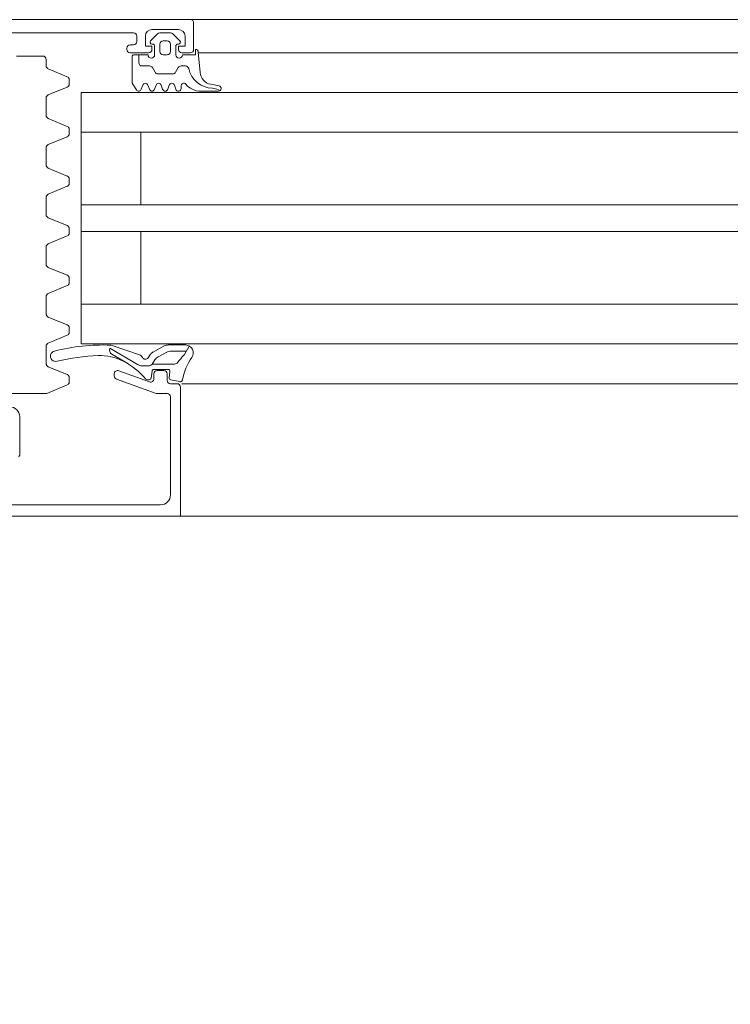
# Model space of a CAD drawing. Header units: centimetres. Extents: x -1737 to 22393, y -8842 to 3838.
# Tile 62 of 65: x 350 to 361, y 1107 to 1122. Entities that reach past the tile are written whole.
import ezdxf

# ---------------------------------------------------------------- set-up
doc = ezdxf.new("R2010")
doc.units = ezdxf.units.CM
doc.linetypes.add('Dash', pattern=[60, 30, -30])
for name, color, linetype, lineweight in [('A-DETL-GENF', 92, 'Continuous', 9), ('A-DOOR', 31, 'Continuous', 13), ('A-DOOR-HDLN', 31, 'Continuous', 13)]:
    doc.layers.add(name, color=color, linetype=linetype, lineweight=lineweight)

# ---------------------------------------------------------------- blocks, each defined once
blk = doc.blocks.new('Schueco_FWS_ADS-75-SimplySmart_inw_Family-02 - FWS SI insert unit 90-2429721-3_piętro I __3_90 m_ - stan projektowany')
at = {"layer": 'A-DETL-GENF'}
for p, q in [((76.6, 0.9), (-76.6, 0.9)), ((-56.5, 0.4), (5.65, 0.4)), ((-56.5, -0.2), (5.65, -0.2)), ((-56.5, -0.8), (5.65, -0.8)), ((-56.5, -1.9), (5.65, -1.9)), ((-56.5, -2.3), (5.65, -2.3)), ((-56.5, -3.4), (5.65, -3.4)), ((-56.5, -4), (5.65, -4)), ((5.65, -4.6), (-61.08, -4.6)), ((-77.5, -6.6), (77.5, -6.6))]:
    blk.add_line(p, q, dxfattribs=at)
at = {"layer": 'A-DOOR'}
for p, q in [((-60.95, 0.9), (-69.55, 0.9)), ((-60.95, 0.9), (-55.75, 0.9)), ((-61.53, 0.75), (-61.13, 0.75)), ((-60.9, 0.45), (-60.9, 0.85)), ((-63.81, 0.7), (-61.81, 0.7)), ((-61.76, 0.65), (-61.76, 0.57)), ((-61.447, 0.685), (-61.551, 0.581)), ((-61.248, 0.7), (-61.412, 0.7)), ((-61.109, 0.581), (-61.213, 0.685)), ((-61.91, 0.47), (-61.91, 0.45)), ((-61.81, 0.52), (-61.86, 0.52)), ((-61.53, 0.53), (-61.52, 0.53)), ((-61.49, 0.5), (-61.49, 0.37)), ((-61.41, 0.42), (-61.41, 0.53)), ((-61.36, 0.58), (-61.3, 0.58)), ((-61.25, 0.53), (-61.25, 0.42)), ((-61.17, 0.37), (-61.17, 0.5)), ((-61.14, 0.53), (-61.13, 0.53)), ((-63.18, 0.35), (-63.58, 0.35)), ((-63.13, 0.203), (-63.13, 0.3)), ((-61.86, 0.4), (-61.58, 0.4)), ((-61.59, 0.37), (-61.8, 0.37)), ((-61.728, 0.37), (-61.728, 0.25)), ((-61.3, 0.37), (-61.36, 0.37)), ((-61.08, 0.4), (-60.95, 0.4)), ((-60.803, 0.103), (-60.83, 0.41)), ((-60.828, 0.4), (-55.75, 0.4)), ((-62.811, 0.038), (-63.099, 0.157)), ((-61.678, 0.2), (-61.567, 0.2)), ((-61.523, 0.175), (-61.483, 0.105)), ((-61.173, 0.105), (-61.132, 0.175)), ((-61.089, 0.2), (-61.024, 0.2)), ((-61.44, 0.08), (-61.216, 0.08)), ((-63.099, -0.237), (-62.811, -0.118)), ((-62.78, -0.002), (-62.78, -0.078)), ((-61.691, -0.15), (-61.669, -0.09)), ((-61.591, -0.09), (-61.569, -0.15)), ((-61.491, -0.15), (-61.469, -0.09)), ((-61.391, -0.09), (-61.369, -0.15)), ((-61.291, -0.15), (-61.269, -0.09)), ((-61.191, -0.09), (-61.169, -0.15)), ((-61.09, -0.14), (-61.09, -0.1)), ((-60.516, -0.101), (-60.642, -0.076)), ((-63.13, -0.547), (-63.13, -0.283)), ((-60.791, -0.18), (-60.524, -0.18)), ((-60.526, -0.158), (-60.499, -0.172)), ((-62.811, -0.712), (-63.099, -0.593)), ((-63.099, -0.987), (-62.811, -0.868)), ((-62.78, -0.752), (-62.78, -0.828)), ((-55.75, -0.8), (-62.6, -0.8)), ((-63.13, -1.297), (-63.13, -1.033)), ((-62.811, -1.462), (-63.099, -1.343)), ((-63.099, -1.737), (-62.811, -1.618)), ((-62.78, -1.502), (-62.78, -1.578)), ((-63.13, -2.047), (-63.13, -1.783)), ((-62.811, -2.212), (-63.099, -2.093)), ((-63.099, -2.487), (-62.811, -2.368)), ((-62.78, -2.252), (-62.78, -2.328)), ((-63.13, -2.797), (-63.13, -2.533)), ((-62.811, -2.962), (-63.099, -2.843)), ((-63.099, -3.237), (-62.811, -3.118)), ((-62.78, -3.002), (-62.78, -3.078)), ((-63.13, -3.547), (-63.13, -3.283)), ((-55.75, -3.4), (-62.6, -3.4)), ((-61.146, -3.4), (-55.75, -3.4)), ((-62.811, -3.712), (-63.099, -3.593)), ((-62.78, -3.752), (-62.78, -3.828)), ((-63.099, -3.987), (-62.811, -3.868)), ((-61.022, -4.015), (-61.287, -4.015)), ((-63.13, -4.297), (-63.13, -4.033)), ((-61.738, -4.315), (-62.167, -4.063)), ((-62.136, -4.153), (-61.897, -4.297)), ((-61.72, -4.163), (-62.134, -4.021)), ((-61.55, -4.155), (-61.59, -4.21)), ((-61.344, -4.03), (-61.511, -4.121)), ((-61.316, -4.129), (-61.434, -4.193)), ((-61.01, -4.108), (-61.234, -4.108)), ((-61.04, -4.161), (-60.966, -4.031)), ((-62.811, -4.462), (-63.099, -4.343)), ((-62.1, -4.45), (-62.1, -4.482)), ((-61.567, -4.573), (-62.033, -4.403)), ((-61.59, -4.329), (-61.687, -4.329)), ((-61.542, -4.514), (-61.529, -4.411)), ((-61.5, -4.45), (-61.5, -4.526)), ((-61.499, -4.385), (-61.289, -4.385)), ((-61.35, -4.4), (-61.45, -4.4)), ((-61.3, -4.55), (-61.3, -4.45)), ((-61.259, -4.419), (-61.27, -4.509)), ((-62.78, -4.502), (-62.78, -4.578)), ((-62.067, -4.529), (-61.468, -4.747)), ((-61.599, -4.54), (-61.572, -4.54)), ((-61.15, -4.6), (-61.25, -4.6)), ((-61.246, -4.542), (-61.107, -4.569)), ((-64.02, -4.75), (-63.14, -4.75)), ((-63.121, -4.746), (-62.811, -4.618)), ((-61.451, -4.75), (-61.3, -4.75)), ((-61.25, -4.8), (-61.25, -6.28)), ((-63.53, -5.68), (-63.53, -5.1)), ((-61.4, -6.43), (-63.71, -6.43)), ((-61.25, -6.6), (-55.75, -6.6))]:
    blk.add_line(p, q, dxfattribs=at)
at = {"layer": 'A-DOOR', "flags": 128}
for points in [[(-61.53, 0.45), (-61.53, 0.5), (-61.63, 0.5), (-61.63, 0.65)], [(-61.03, 0.65), (-61.03, 0.5), (-61.13, 0.5), (-61.13, 0.45)], [(-60.87, 0.45), (-60.87, 0.37), (-61.07, 0.37)], [(-61.83, 0.34), (-61.83, -0.06), (-61.765, -0.16)], [(-55.75, -4), (-62.6, -4), (-62.6, -0.2), (-55.75, -0.2)], [(-61.7, -0.8), (-61.7, -1.9), (-62.6, -1.9), (-55.75, -1.9)], [(-61.7, -3.4), (-61.7, -2.3), (-62.6, -2.3), (-55.75, -2.3)], [(-61.489, -4.241), (-61.527, -4.303), (-61.191, -4.303)], [(-63.95, -6.48), (-64.05, -6.48), (-64.05, -6.6), (-61.1, -6.6), (-61.1, -4.65)]]:
    blk.add_lwpolyline(points, dxfattribs=at)
at = {"layer": 'A-DOOR'}
for centre, radius, start, end in [((-60.95, 0.85), 0.05, 360, 90), ((-61.53, 0.65), 0.1, 90, 180), ((-61.13, 0.65), 0.1, 360, 90), ((-61.81, 0.65), 0.05, 360, 90), ((-61.412, 0.65), 0.05, 90, 135.0277), ((-61.248, 0.65), 0.05, 44.9798, 90), ((-61.86, 0.47), 0.05, 90, 180), ((-61.86, 0.45), 0.05, 180, 270), ((-61.81, 0.57), 0.05, 270, 360), ((-61.58, 0.45), 0.05, 270, 360), ((-61.53, 0.56), 0.03, 134.9981, 270.0001), ((-61.52, 0.5), 0.03, 0, 90), ((-61.36, 0.53), 0.05, 89.9979, 180.0021), ((-61.3, 0.53), 0.05, 359.9979, 90.0021), ((-61.14, 0.5), 0.03, 90, 180), ((-61.13, 0.56), 0.03, 270.0055, 44.9966), ((-61.08, 0.45), 0.05, 180, 270), ((-60.95, 0.45), 0.05, 270, 360), ((-60.87, 0.41), 0.04, 0.0006, 89.9999), ((-63.18, 0.3), 0.05, 0, 90), ((-61.8, 0.34), 0.03, 90, 180), ((-61.54, 0.37), 0.05, 180.0006, 0.0006), ((-61.36, 0.42), 0.05, 179.9989, 270.0011), ((-61.3, 0.42), 0.05, 269.9989, 0.0011), ((-61.12, 0.37), 0.05, 180, 360), ((-63.08, 0.203), 0.05, 180, 247.5), ((-61.678, 0.25), 0.05, 180, 270), ((-61.567, 0.15), 0.05, 30, 90), ((-61.089, 0.15), 0.05, 90, 150), ((-61.024, 0.15), 0.05, 12.1266, 90), ((-60.603, 0.244), 0.381, 192.6599, 268.1005), ((-62.83, -0.008), 0.05, 7.1452, 67.5), ((-61.44, 0.13), 0.05, 210, 270), ((-61.216, 0.13), 0.05, 270, 330), ((-60.604, 0.12), 0.2, 185.0082, 258.9975), ((-62.83, -0.072), 0.05, 292.5, 352.8548), ((-61.63, -0.1), 0.04, 15.0002, 164.9998), ((-61.43, -0.1), 0.04, 15.0002, 164.9998), ((-61.23, -0.1), 0.04, 15.0002, 164.9998), ((-61.13, -0.14), 0.04, 194.9997, 0.0002), ((-61.05, -0.1), 0.04, 40.3208, 180), ((-60.791, 0.12), 0.3, 220.3198, 270.0013), ((-60.649, -0.478), 0.343, 68.9463, 84.3989), ((-60.524, -0.14), 0.04, 269.9191, 78.9894), ((-63.08, -0.283), 0.05, 112.5, 180), ((-61.73, -0.14), 0.04, 209.9997, 345.0005), ((-61.53, -0.14), 0.04, 194.9996, 345.0004), ((-61.33, -0.14), 0.04, 194.9996, 345.0004), ((-63.08, -0.547), 0.05, 180, 247.5), ((-62.83, -0.758), 0.05, 7.1452, 67.5), ((-62.83, -0.822), 0.05, 292.5, 352.8548), ((-63.08, -1.033), 0.05, 112.5, 180), ((-63.08, -1.297), 0.05, 180, 247.5), ((-62.83, -1.508), 0.05, 7.1452, 67.5), ((-62.83, -1.572), 0.05, 292.5, 352.8548), ((-63.08, -1.783), 0.05, 112.5, 180), ((-63.08, -2.047), 0.05, 180, 247.5), ((-62.83, -2.258), 0.05, 7.1452, 67.5), ((-62.83, -2.322), 0.05, 292.5, 352.8548), ((-63.08, -2.533), 0.05, 112.5, 180), ((-63.08, -2.797), 0.05, 180, 247.5), ((-62.83, -3.008), 0.05, 7.1452, 67.5), ((-62.83, -3.072), 0.05, 292.5, 352.8548), ((-63.08, -3.283), 0.05, 112.5, 180), ((-63.08, -3.547), 0.05, 180, 247.5), ((-62.83, -3.758), 0.05, 7.1452, 67.5), ((-62.83, -3.822), 0.05, 292.5, 352.8548), ((-63.08, -4.033), 0.05, 112.5, 180), ((-62.267, -7.009), 2.994, 87.8817, 104.2277), ((-61.287, -4.135), 0.12, 89.9961, 118.6334), ((-61.026, -4.135), 0.12, 325.949, 88.0077), ((-62.985, -4.184), 0.08, 103.4704, 285.301), ((-62.097, -4.089), 0.075, 159.9851, 238.8937), ((-62.16, -4.097), 0.08, 70.9899, 87.8894), ((-61.746, -4.239), 0.08, 26.9556, 70.9899), ((-61.453, -4.226), 0.12, 118.6334, 143.6334), ((-61.234, -4.278), 0.17, 89.9272, 118.5366), ((-61.075, -4.141), 0.04, 314.9639, 330.3746), ((-63.08, -4.297), 0.05, 180, 247.5), ((-62.268, -7.009), 2.834, 91.5223, 104.2144), ((-62.322, -4.975), 0.8, 63.6139, 91.5286), ((-62.491, -5.282), 1.15, 40.8482, 62.8303), ((-61.63, -4.18), 0.05, 206.9556, 323.6334), ((-61.584, -4.253), 0.0764, 265.7355, 330.0671), ((-61.353, -4.342), 0.17, 118.5366, 143.5366), ((-61.191, -4.243), 0.06, 270, 326.6979), ((-59.763, -5.398), 1.777, 136.2734, 140.8645), ((-60.14, -4.734), 0.95, 145.949, 168.5732), ((-62.83, -4.508), 0.05, 7.1452, 67.5), ((-62.05, -4.45), 0.05, 70, 180), ((-61.687, -4.229), 0.1, 239.6164, 270), ((-61.499, -4.415), 0.03, 90, 172.9436), ((-61.45, -4.45), 0.05, 90, 180), ((-61.35, -4.45), 0.05, 0, 90), ((-61.289, -4.415), 0.03, 352.7923, 90), ((-62.83, -4.572), 0.05, 292.5, 352.8548), ((-62.05, -4.482), 0.05, 180, 250), ((-61.599, -4.51), 0.03, 220.8482, 270), ((-61.572, -4.51), 0.03, 270, 352.9436), ((-61.55, -4.526), 0.05, 250, 0), ((-61.25, -4.55), 0.05, 180, 270), ((-61.24, -4.513), 0.03, 171.882, 259.0059), ((-61.15, -4.65), 0.05, 0, 90), ((-61.1, -4.54), 0.03, 257.6435, 348.5732), ((-63.14, -4.7), 0.05, 270, 292.5), ((-61.451, -4.7), 0.05, 250, 270), ((-61.3, -4.8), 0.05, 0, 90), ((-63.68, -5.1), 0.15, 360, 90), ((-63.55, -5.68), 0.02, 270, 0), ((-61.4, -6.28), 0.15, 270, 360)]:
    blk.add_arc(centre, radius, start, end, dxfattribs=at)
at = {"layer": 'A-DOOR-HDLN', "linetype": 'Dash', "lineweight": 9}
blk.add_arc((-74.3, -7.6), 93.95, 270, 0, dxfattribs=at)

msp = doc.modelspace()

# ---------------------------------------------------------------- block references
at = {"layer": 'A-DOOR'}
msp.add_blockref('Schueco_FWS_ADS-75-SimplySmart_inw_Family-02 - FWS SI insert unit 90-2429721-3_piętro I __3_90 m_ - stan projektowany', (413.877, 1120.826), dxfattribs=at)

doc.saveas('drawing.dxf')
